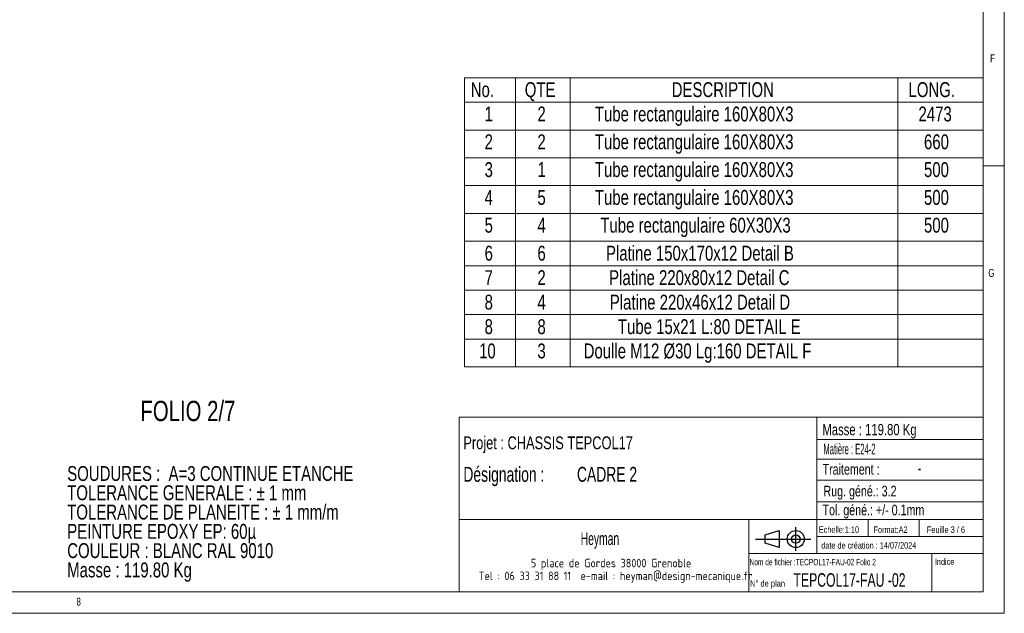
# Model space of a CAD drawing. Header units: millimetres. Extents: x 5 to 589, y 5 to 415.
# Tile 9 of 12: x 358 to 589, y 5 to 144. Entities that reach past the tile are written whole.
import ezdxf

# ---------------------------------------------------------------- set-up
doc = ezdxf.new("R2010")
doc.units = ezdxf.units.MM
doc.layers.add('NOTES', color=6, linetype='Continuous')
doc.styles.add('SLDTEXTSTYLE0', font='TXT', dxfattribs={"width": 0.75})
doc.styles.add('SLDTEXTSTYLE1', font='TXT', dxfattribs={"width": 0.675933})
doc.styles.add('SLDTEXTSTYLE2', font='TXT', dxfattribs={"width": 0.605})
doc.styles.add('SLDTEXTSTYLE3', font='TXT', dxfattribs={"width": 0.617423})
doc.styles.add('SLDTEXTSTYLE4', font='TXT', dxfattribs={"width": 0.7})
doc.styles.add('SLDTEXTSTYLE5', font='TXT', dxfattribs={"width": 0.535475})
doc.styles.add('SLDTEXTSTYLE6', font='ISOCP3', dxfattribs={"width": 0.96})
doc.styles.add('SLDTEXTSTYLE7', font='TXT', dxfattribs={"width": 0.692308})
doc.styles.add('SLDTEXTSTYLE8', font='TXT', dxfattribs={"width": 0.695728})

# ---------------------------------------------------------------- blocks, each defined once
blk = doc.blocks.new('Bloc12_2')
for p, q in [((2.32, 3.8), (5.55, 4.8)), ((5.55, 4.8), (5.55, 0.8)), ((9.48, 0), (9.48, 5.6)), ((0, 2.8), (12.98, 2.8)), ((2.32, 1.8), (2.32, 3.8)), ((5.55, 0.8), (2.32, 1.8))]:
    blk.add_line(p, q)
for radius in [2, 1]:
    blk.add_circle((9.48, 2.8), radius)
blk = doc.blocks.new('SW_NOTE_0')
at = {"layer": 'NOTES', "color": 0, "char_height": 3.5, "attachment_point": 1, "style": 'SLDTEXTSTYLE0'}
for s, insert in [('SOUDURES :  A=3 CONTINUE ETANCHE', (0, 4.51)), ('TOLERANCE GENERALE : ± 1 mm', (0, -0.01)), ('TOLERANCE DE PLANEITE : ± 1 mm/m', (0, -4.54)), ('PEINTURE EPOXY EP: 60µ', (0, -9.07)), ('COULEUR : BLANC RAL 9010', (0, -13.59)), ('Masse : 119.80 Kg', (0, -18.12))]:
    blk.add_mtext(s, dxfattribs=dict(at, insert=insert))
blk = doc.blocks.new('SW_NOTE_1')
at = {"layer": 'NOTES', "color": 0, "char_height": 2, "attachment_point": 2, "style": 'SLDTEXTSTYLE6'}
for s, insert in [('5 place de Gordes 38000 Grenoble', (20.94, 2.58)), ('Tel : 06 33 31 88 11  e-mail : heyman@design-mecanique.fr', (22, -0.42))]:
    blk.add_mtext(s, dxfattribs=dict(at, insert=insert))
blk = doc.blocks.new('SW_NOTE_2')
at = {"layer": 'NOTES', "color": 0, "char_height": 3.5, "attachment_point": 1, "style": 'SLDTEXTSTYLE8'}
for s, insert in [('Désignation :', (0, 4.51)), ('CADRE 2', (26.67, 4.51))]:
    blk.add_mtext(s, dxfattribs=dict(at, insert=insert))
blk = doc.blocks.new('SW_TABLEANNOTATION_0')
at = {"color": 0, "linetype": 'Continuous', "lineweight": 18}
for p, q in [((0, 0), (0, -67.89)), ((121.74, 0), (0, 0)), ((11.99, 0), (11.99, -5.75)), ((24.82, 0), (24.82, -5.75)), ((101.74, 0), (101.74, -5.75)), ((121.74, -67.89), (121.74, 0)), ((0, -5.75), (121.74, -5.75)), ((11.99, -5.75), (11.99, -67.89)), ((24.82, -5.75), (24.82, -67.89)), ((101.74, -5.75), (101.74, -67.89)), ((0, -12.27), (121.74, -12.27)), ((0, -18.8), (121.74, -18.8)), ((0, -25.32), (121.74, -25.32)), ((0, -31.85), (121.74, -31.85)), ((0, -38.37), (121.74, -38.37)), ((0, -44.12), (121.74, -44.12)), ((0, -49.87), (121.74, -49.87)), ((0, -55.61), (121.74, -55.61)), ((0, -61.36), (121.74, -61.36)), ((0, -67.89), (121.74, -67.89))]:
    blk.add_line(p, q, dxfattribs=at)
at = {"color": 0, "linetype": 'Continuous', "lineweight": 18, "char_height": 3.5, "attachment_point": 1, "style": 'SLDTEXTSTYLE0'}
for s, insert in [('No.', (1.45, -1.05)), ('QTE', (14.13, -1.05)), ('DESCRIPTION', (48.63, -1.05)), ('LONG.', (104.23, -1.05)), ('1', (4.7, -6.76)), ('2', (17.11, -6.76)), ('Tube rectangulaire 160X80X3', (30.59, -6.76)), ('2473', (106.57, -6.76)), ('2', (4.7, -13.29)), ('2', (17.11, -13.29)), ('Tube rectangulaire 160X80X3', (30.59, -13.29)), ('660', (107.86, -13.29)), ('3', (4.7, -19.81)), ('1', (17.11, -19.81)), ('Tube rectangulaire 160X80X3', (30.59, -19.81)), ('500', (107.86, -19.81)), ('4', (4.7, -26.34)), ('5', (17.11, -26.34)), ('Tube rectangulaire 160X80X3', (30.59, -26.34)), ('500', (107.86, -26.34)), ('5', (4.7, -32.86)), ('4', (17.11, -32.86)), ('Tube rectangulaire 60X30X3', (31.88, -32.86)), ('500', (107.86, -32.86)), ('Platine 150x170x12 Detail B', (33.21, -39.43)), ('6', (4.7, -39.43)), ('6', (17.11, -39.43)), ('7', (4.7, -45.17)), ('2', (17.11, -45.17)), ('Platine 220x80x12 Detail C', (33.94, -45.17)), ('Platine 220x46x12 Detail D', (34.1, -50.92)), ('8', (4.7, -50.92)), ('4', (17.11, -50.92)), ('8', (4.7, -56.67)), ('8', (17.11, -56.67)), ('Tube 15x21 L:80 DETAIL E', (36, -56.67)), ('10', (3.41, -62.37)), ('3', (17.11, -62.37)), ('Doulle M12 Ø30 Lg:160 DETAIL F', (27.96, -62.37))]:
    blk.add_mtext(s, dxfattribs=dict(at, insert=insert))

msp = doc.modelspace()

# ---------------------------------------------------------------- linework, layer by layer
at = {"lineweight": 18}
for p, q in [((589, 5), (589, 415)), ((584, 10), (584, 410)), ((589, 110), (584, 110)), ((461, 51), (461, 10)), ((584, 51), (461, 51)), ((545, 51), (545, 19)), ((584, 51), (584, 10)), ((545, 45.76), (584, 45.76)), ((545, 41.18), (584, 41.18)), ((545, 36.24), (584, 36.24)), ((545, 31.18), (584, 31.18)), ((461, 27), (584, 27)), ((529, 27), (529, 10)), ((557, 27), (557, 23)), ((569, 27), (569, 23)), ((545, 23), (584, 23)), ((529, 19), (584, 19)), ((572, 19), (572, 10)), ((10, 10), (584, 10)), ((461, 10), (584, 10)), ((5, 5), (589, 5))]:
    msp.add_line(p, q, dxfattribs=at)

# ---------------------------------------------------------------- block references
msp.add_blockref('SW_TABLEANNOTATION_0', (462.28, 130.7), dxfattribs=at)
msp.add_blockref('Bloc12_2', (530.56, 19.63))
msp.add_blockref('Bloc12_2', (530.56, 19.63))
at = {"layer": 'NOTES'}
for name, p in [('SW_NOTE_0', (368.99, 35.05)), ('SW_NOTE_2', (462, 34.86)), ('SW_NOTE_1', (475.74, 15.21))]:
    msp.add_blockref(name, p, dxfattribs=at)

# ---------------------------------------------------------------- texts
for s, insert, char_height, attachment_point, style in [('F', (585.67, 136.17), 1.85, 1, 'SLDTEXTSTYLE0'), ('G', (585.25, 85.82), 1.85, 1, 'SLDTEXTSTYLE0'), ('FOLIO 2/7', (386.18, 54.87), 4.762, 1, 'SLDTEXTSTYLE0'), ('Masse : 119.80 Kg', (546.28, 49.44), 2.6458, 1, 'SLDTEXTSTYLE0'), ('Projet : CHASSIS TEPCOL17', (462, 46.51), 3, 1, 'SLDTEXTSTYLE0'), ('Matière : E24-2', (546.53, 44.8), 2.5, 1, 'SLDTEXTSTYLE5'), ('Traitement :', (546.34, 40.05), 2.5, 1, 'SLDTEXTSTYLE0'), ('-', (569.1, 40.59), 3, 2, 'SLDTEXTSTYLE2'), ('Rug. géné.: 3.2', (546.55, 34.94), 2.5, 1, 'SLDTEXTSTYLE0'), ('Tol. géné.: +/- 0.1mm', (546.32, 30.5), 2.5, 1, 'SLDTEXTSTYLE0'), ('Echelle:1:10', (545.45, 25.4), 1.5, 1, 'SLDTEXTSTYLE0'), ('Feuille 3 / 6', (570.81, 25.38), 1.5, 1, 'SLDTEXTSTYLE7'), ('Heyman', (494.06, 24.03), 3, 2, 'SLDTEXTSTYLE2'), ('Format:A2', (558.29, 25.38), 1.5, 1, 'SLDTEXTSTYLE0'), ('date de création : 14/07/2024', (546.01, 21.69), 1.5, 1, 'SLDTEXTSTYLE0'), ('Nom de fichier :TECPOL17-FAU-02 Folio 2', (529.18, 17.77), 1.5, 1, 'SLDTEXTSTYLE3'), ('Indice', (572.69, 17.86), 1.5, 1, 'SLDTEXTSTYLE0'), ('TEPCOL17-FAU -02', (539.49, 14.41), 3.175, 1, 'SLDTEXTSTYLE1'), ('N° de plan', (529.3, 12.77), 1.5, 1, 'SLDTEXTSTYLE4'), ('8', (371.17, 8.67), 1.85, 1, 'SLDTEXTSTYLE0')]:
    msp.add_mtext(s, dxfattribs=dict(at, insert=insert, char_height=char_height, attachment_point=attachment_point, style=style))

doc.saveas('drawing.dxf')
